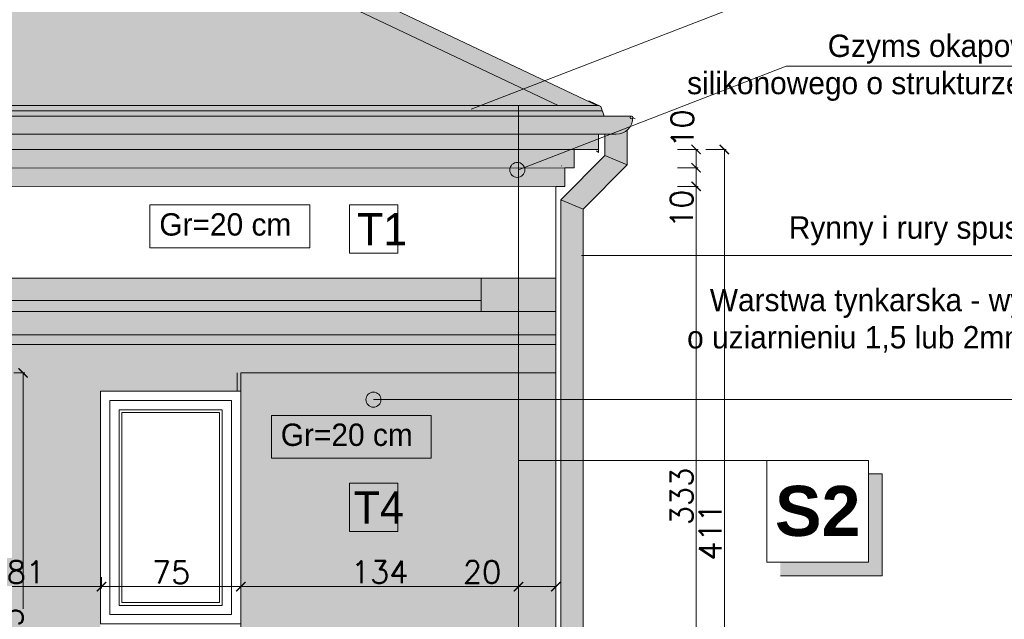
# Model space of a CAD drawing. Header units: millimetres. Extents: x -740 to 33545, y 5178 to 22494.
# Tile 15 of 250: x 2227 to 2756, y 10190 to 10512. Entities that reach past the tile are written whole.
import ezdxf
from ezdxf.lldxf.tags import DXFTag

# ---------------------------------------------------------------- set-up
doc = ezdxf.new("R2010")
doc.units = ezdxf.units.MM
doc.header["$MEASUREMENT"] = 0
doc.layers.get('Defpoints').update_dxf_attribs({"color": 252})
for name, color, linetype, lineweight in [('A_l.widokowa', 252, 'Continuous', 18), ('l.przerywana', 252, 'ICAD_ISO03W100', 5), ('l.widokowa', 252, 'Continuous', 15), ('l.wypeĹ‚nien', 252, 'Continuous', 5), ('linia opisowa', 252, 'Continuous', 9), ('wymiarowanie', 252, 'Continuous', 9)]:
    doc.layers.add(name, color=color, linetype=linetype, lineweight=lineweight)
doc.styles.add('styl2', font='simplex.shx')
tags = doc.linetypes.add('ICAD_ISO03W100', pattern=[30, 12, -18]).pattern_tags.tags
tags[6:7] = [DXFTag(74, 4), DXFTag(75, 0), DXFTag(340, '0'), DXFTag(46, 1.0), DXFTag(50, 0.0), DXFTag(44, 0.0), DXFTag(45, 0.0)]
tags[4:5] = [DXFTag(74, 4), DXFTag(75, 0), DXFTag(340, '0'), DXFTag(46, 1.0), DXFTag(50, 0.0), DXFTag(44, 0.0), DXFTag(45, 0.0)]
doc.dimstyles.new('Skala 1-50', dxfattribs={"dimtxt": 12, "dimasz": 5, "dimexe": 1, "dimexo": 1, "dimgap": 1.5, "dimtad": 1, "dimdec": 1, "dimrnd": 0.5, "dimtxsty": 'styl2', "dimblk": 'ARCHTICK', "dimcen": 5, "dimadec": 0, "dimazin": 0, "dimtfac": 1, "dimtdec": 1, "dimtmove": 1, "dimatfit": 3, "dimldrblk": 'ARCHTICK', "dimfxl": 0, "dimlwd": -1, "dimlwe": -1, "dimarcsym": 0})

# ---------------------------------------------------------------- blocks, each defined once
blk = doc.blocks.new('_ArchTick')
at = {"color": 0, "linetype": 'ByBlock', "const_width": 0.15}
blk.add_lwpolyline([(-0.5, -0.5), (0.5, 0.5)], dxfattribs=at)
blk = doc.blocks.new('*D2358')
at = {"layer": 'Defpoints', "color": 0}
for p in [(2551.91, 10422.6), (2590.42, 10422.6), (2580.42, 10089.6)]:
    blk.add_point(p, dxfattribs=at)
at = {"layer": 'wymiarowanie', "color": 0}
for p, q in [((2580.42, 10422.6), (2591.42, 10422.6)), ((2590.42, 10089.6), (2590.42, 10422.6)), ((2581.42, 10089.6), (2591.42, 10089.6))]:
    blk.add_line(p, q, dxfattribs=at)
at = {"layer": 'wymiarowanie', "color": 0, "xscale": 5, "yscale": 5, "zscale": 5}
for p, rotation in [((2590.42, 10422.6), 90), ((2590.42, 10089.6), 270)]:
    blk.add_blockref('_ArchTick', p, dxfattribs=dict(at, rotation=rotation))
at = {"layer": 'wymiarowanie', "color": 0, "insert": (2582.62, 10256.1), "char_height": 12, "attachment_point": 5, "rotation": 90, "style": 'styl2'}
blk.add_mtext('333', dxfattribs=at)
blk = doc.blocks.new('*D2359')
at = {"layer": 'Defpoints', "color": 0}
for p in [(2556.91, 10432.6), (2590.42, 10432.6), (2551.91, 10422.6)]:
    blk.add_point(p, dxfattribs=at)
at = {"layer": 'wymiarowanie', "color": 0}
for p, q in [((2580.42, 10432.6), (2591.42, 10432.6)), ((2590.42, 10422.6), (2590.42, 10432.6)), ((2580.42, 10422.6), (2591.42, 10422.6))]:
    blk.add_line(p, q, dxfattribs=at)
at = {"layer": 'wymiarowanie', "color": 0, "xscale": 5, "yscale": 5, "zscale": 5}
for p, rotation in [((2590.42, 10432.6), 90), ((2590.42, 10422.6), 270)]:
    blk.add_blockref('_ArchTick', p, dxfattribs=dict(at, rotation=rotation))
at = {"layer": 'wymiarowanie', "color": 0, "insert": (2582.62, 10410.58), "char_height": 12, "attachment_point": 5, "rotation": 90, "style": 'styl2'}
blk.add_mtext('10', dxfattribs=at)
blk = doc.blocks.new('*D2360')
at = {"layer": 'Defpoints', "color": 0}
for p in [(2556.91, 10442.45), (2590.42, 10442.45), (2556.91, 10432.6)]:
    blk.add_point(p, dxfattribs=at)
at = {"layer": 'wymiarowanie', "color": 0}
for p, q in [((2580.42, 10442.45), (2591.42, 10442.45)), ((2590.42, 10432.6), (2590.42, 10442.45)), ((2580.42, 10432.6), (2591.42, 10432.6))]:
    blk.add_line(p, q, dxfattribs=at)
at = {"layer": 'wymiarowanie', "color": 0, "xscale": 5, "yscale": 5, "zscale": 5}
for p, rotation in [((2590.42, 10442.45), 90), ((2590.42, 10432.6), 270)]:
    blk.add_blockref('_ArchTick', p, dxfattribs=dict(at, rotation=rotation))
at = {"layer": 'wymiarowanie', "color": 0, "insert": (2583, 10453.67), "char_height": 12, "attachment_point": 5, "rotation": 90, "style": 'styl2'}
blk.add_mtext('10', dxfattribs=at)
blk = doc.blocks.new('*D2361')
at = {"layer": 'Defpoints', "color": 0}
for p in [(2580.42, 10442.45), (2580.42, 10031.6), (2605.61, 10031.6)]:
    blk.add_point(p, dxfattribs=at)
at = {"layer": 'wymiarowanie', "color": 0}
for p, q in [((2595.61, 10442.45), (2606.61, 10442.45)), ((2605.61, 10442.45), (2605.61, 10031.6)), ((2595.61, 10031.6), (2606.61, 10031.6))]:
    blk.add_line(p, q, dxfattribs=at)
at = {"layer": 'wymiarowanie', "color": 0, "xscale": 5, "yscale": 5, "zscale": 5}
for p, rotation in [((2605.61, 10442.45), 90), ((2605.61, 10031.6), 270)]:
    blk.add_blockref('_ArchTick', p, dxfattribs=dict(at, rotation=rotation))
at = {"layer": 'wymiarowanie', "color": 0, "insert": (2597.96, 10237.02), "char_height": 12, "attachment_point": 5, "rotation": 90, "style": 'styl2'}
blk.add_mtext('411', dxfattribs=at)
blk = doc.blocks.new('*D2370')
at = {"layer": 'Defpoints', "color": 0}
for p in [(2270.92, 10231.61), (2189.81, 10229.3), (2270.92, 10207.65)]:
    blk.add_point(p, dxfattribs=at)
at = {"layer": 'wymiarowanie', "color": 0}
for p, q in [((2189.81, 10212.65), (2189.81, 10206.65)), ((2270.92, 10212.65), (2270.92, 10206.65)), ((2189.81, 10207.65), (2270.92, 10207.65))]:
    blk.add_line(p, q, dxfattribs=at)
at = {"layer": 'wymiarowanie', "color": 0, "xscale": 5, "yscale": 5, "zscale": 5, "rotation": 180}
blk.add_blockref('_ArchTick', (2189.81, 10207.65), dxfattribs=at)
at = {"layer": 'wymiarowanie', "color": 0, "xscale": 5, "yscale": 5, "zscale": 5}
blk.add_blockref('_ArchTick', (2270.92, 10207.65), dxfattribs=at)
at = {"layer": 'wymiarowanie', "color": 0, "insert": (2230.36, 10215.45), "char_height": 12, "attachment_point": 5, "style": 'styl2'}
blk.add_mtext('81', dxfattribs=at)
blk = doc.blocks.new('*D2371')
at = {"layer": 'Defpoints', "color": 0}
for p in [(2270.92, 10231.61), (2345.85, 10233.7), (2345.85, 10207.65)]:
    blk.add_point(p, dxfattribs=at)
at = {"layer": 'wymiarowanie', "color": 0}
for p, q in [((2270.92, 10212.65), (2270.92, 10206.65)), ((2345.85, 10212.65), (2345.85, 10206.65)), ((2270.92, 10207.65), (2345.85, 10207.65))]:
    blk.add_line(p, q, dxfattribs=at)
at = {"layer": 'wymiarowanie', "color": 0, "xscale": 5, "yscale": 5, "zscale": 5, "rotation": 180}
blk.add_blockref('_ArchTick', (2270.92, 10207.65), dxfattribs=at)
at = {"layer": 'wymiarowanie', "color": 0, "xscale": 5, "yscale": 5, "zscale": 5}
blk.add_blockref('_ArchTick', (2345.85, 10207.65), dxfattribs=at)
at = {"layer": 'wymiarowanie', "color": 0, "insert": (2308.38, 10215.3), "char_height": 12, "attachment_point": 5, "style": 'styl2'}
blk.add_mtext('75', dxfattribs=at)
blk = doc.blocks.new('*D2372')
at = {"layer": 'Defpoints', "color": 0}
for p in [(2345.85, 10233.7), (2494.95, 10228.76), (2494.95, 10207.65)]:
    blk.add_point(p, dxfattribs=at)
at = {"layer": 'wymiarowanie', "color": 0}
for p, q in [((2345.85, 10212.65), (2345.85, 10206.65)), ((2494.95, 10212.65), (2494.95, 10206.65)), ((2345.85, 10207.65), (2494.95, 10207.65))]:
    blk.add_line(p, q, dxfattribs=at)
at = {"layer": 'wymiarowanie', "color": 0, "xscale": 5, "yscale": 5, "zscale": 5, "rotation": 180}
blk.add_blockref('_ArchTick', (2345.85, 10207.65), dxfattribs=at)
at = {"layer": 'wymiarowanie', "color": 0, "xscale": 5, "yscale": 5, "zscale": 5}
blk.add_blockref('_ArchTick', (2494.95, 10207.65), dxfattribs=at)
at = {"layer": 'wymiarowanie', "color": 0, "insert": (2420.4, 10215.45), "char_height": 12, "attachment_point": 5, "style": 'styl2'}
blk.add_mtext('134', dxfattribs=at)
blk = doc.blocks.new('*D2373')
at = {"layer": 'Defpoints', "color": 0}
for p in [(2515.01, 10233.56), (2494.95, 10228.76), (2515.01, 10207.65)]:
    blk.add_point(p, dxfattribs=at)
at = {"layer": 'wymiarowanie', "color": 0}
for p, q in [((2494.95, 10212.65), (2494.95, 10206.65)), ((2515.01, 10212.65), (2515.01, 10206.65)), ((2494.95, 10207.65), (2465.19, 10207.65)), ((2494.95, 10207.65), (2515.01, 10207.65))]:
    blk.add_line(p, q, dxfattribs=at)
at = {"layer": 'wymiarowanie', "color": 0, "xscale": 5, "yscale": 5, "zscale": 5, "rotation": 180}
blk.add_blockref('_ArchTick', (2494.95, 10207.65), dxfattribs=at)
at = {"layer": 'wymiarowanie', "color": 0, "xscale": 5, "yscale": 5, "zscale": 5}
blk.add_blockref('_ArchTick', (2515.01, 10207.65), dxfattribs=at)
at = {"layer": 'wymiarowanie', "color": 0, "insert": (2475.42, 10215.45), "char_height": 12, "attachment_point": 5, "style": 'styl2'}
blk.add_mtext('20', dxfattribs=at)
blk = doc.blocks.new('*D2375')
at = {"layer": 'Defpoints', "color": 0}
for p in [(2201.53, 10322.43), (2228.82, 10322.43), (2190.31, 10089.6)]:
    blk.add_point(p, dxfattribs=at)
at = {"layer": 'wymiarowanie', "color": 0}
for p, q in [((2223.82, 10322.43), (2229.82, 10322.43)), ((2228.82, 10322.43), (2228.82, 10195.73)), ((2228.82, 10089.6), (2228.82, 10166.11)), ((2223.82, 10089.6), (2229.82, 10089.6))]:
    blk.add_line(p, q, dxfattribs=at)
at = {"layer": 'wymiarowanie', "color": 0, "xscale": 5, "yscale": 5, "zscale": 5}
for p, rotation in [((2228.82, 10322.43), 90), ((2228.82, 10089.6), 270)]:
    blk.add_blockref('_ArchTick', p, dxfattribs=dict(at, rotation=rotation))
at = {"layer": 'wymiarowanie', "color": 0, "insert": (2222.74, 10180.92), "char_height": 12, "attachment_point": 5, "rotation": 90, "style": 'styl2'}
blk.add_mtext('233', dxfattribs=at)

msp = doc.modelspace()

# ---------------------------------------------------------------- hatches: boundary and pattern name
at = {"layer": 'l.wypeĹ‚nien'}
for points in [[(2006.71, 10460.36), (2006.58, 10458.72, -0.368006), (1998.33, 10450.47), (1988.85, 10450.47), (1988.85, 10442.83), (1975.85, 10442.45), (1975.85, 10432.45), (1970.85, 10432.45), (1970.85, 10422.45), (2519.95, 10422.6), (2519.95, 10432.6), (2524.95, 10432.6), (2524.95, 10442.45), (2537.95, 10442.45), (2537.95, 10450.62), (2547.44, 10450.62, 0.439902), (2556.19, 10460.18), (2541.04, 10460.36), (2539.21, 10465.56), (2538.3, 10465.99), (2537.32, 10465.99), (2400.53, 10530.82), (2112.41, 10703.55), (1563.05, 10703.55), (1856.94, 10528.1), (1990.3, 10464.85), (1991.93, 10460.21)], [(1965.85, 10373.31), (2514.98, 10373.31), (2514.98, 10322.43), (1965.85, 10322.43)]]:
    msp.add_hatch(color=256, dxfattribs=at).paths.add_polyline_path(points)
h = msp.add_hatch(dxfattribs=at)
h.set_pattern_fill('SPANTILE', color=256, scale=17, style=0)
h.set_pattern_definition([(274.9697, (-381.4537, 34.7534), (-16.99985222, 204.000017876), [15.699024, -376.776457]), (180, (-380.094, 19.113), (-17, -17), [1.36, -15.64]), (0, (-397.094, 17.753), (17, 17), [4.76, -12.24]), (90, (-392.334, 17.753), (-17, 17), [1.7, -15.3]), (270, (-381.454, 19.453), (17, -17), [1.7, -15.3]), (0, (-381.454, 17.753), (17, 17), [1.36, -15.64]), (0, (-397.094, 19.113), (17, 17), [3.4, -13.6]), (85.0303, (-393.6937, 19.1134), (16.99985222, 204.000017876), [15.699024, -376.776457]), (52.6961, (-393.6937, 19.9634), (-220.999760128, -289.00018261), [4.488136, -444.32475]), (18.4349, (-390.9737, 23.5334), (34.0000074, 16.9999729), [4.300694, -49.458015]), (341.5651, (-386.8937, 24.8934), (-34.0000074, 16.9999729), [4.300694, -49.458015]), (307.3039, (-382.8137, 23.5334), (220.999760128, -289.00018261), [4.488136, -444.32475]), (20.2249, (-390.1237, 22.3434), (-186.999953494, -68.000141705), [3.442245, -340.781524]), (339.7751, (-386.8937, 23.5334), (186.999953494, -68.000141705), [3.442245, -340.781524]), (307.4054, (-383.6637, 22.3434), (170.000169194, -220.999871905), [3.638153, -360.177725]), (52.5946, (-392.3337, 19.4534), (-170.000169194, -220.999871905), [3.638153, -360.177725])])
h.paths.add_polyline_path([(1851.05, 10530.89), (1856.94, 10528.1), (2388.88, 10528.1), (2109.92, 10694.55), (1578.06, 10694.55)])
h.paths.add_polyline_path([(1990.3, 10464.85), (1990.11, 10465.41), (1988.86, 10465.99), (2516.32, 10465.99), (2402.51, 10519.97), (2388.88, 10528.1), (1856.94, 10528.1)])
h = msp.add_hatch(color=256, dxfattribs=at)
h.paths.add_polyline_path([(2517.67, 10088.59), (2519.14, 10087.74), (2519.14, 10082.74), (2517.56, 10082.74), (2517.56, 10051.3), (2525.05, 10051.3), (2525.06, 10134.3), (2529.67, 10134.3), (2529.67, 10308.08), (2517.67, 10308.08)])
h.paths.add_polyline_path([(2529.67, 10308.08), (2529.67, 10410.43), (2517.67, 10415.4), (2517.67, 10308.08)])
h.paths.add_polyline_path([(2517.67, 10415.4), (2529.67, 10410.43), (2553.44, 10434.19), (2541.44, 10439.16)])
h.paths.add_polyline_path([(2541.44, 10449.44), (2544.5, 10450.62), (2547.44, 10450.62, 0.184483), (2553.44, 10452.91), (2553.44, 10434.19), (2541.44, 10439.16)])
h = msp.add_hatch(color=256, dxfattribs=at)
h.paths.add_polyline_path([(1992.59, 10422.45), (2002.59, 10432.45), (2490.46, 10432.59, 0.547259), (2494.95, 10427.48), (2494.95, 10422.59)])
h.paths.add_polyline_path([(2002.59, 10432.45), (2004.33, 10434.19), (2004.33, 10442.45), (2494.95, 10442.45), (2494.95, 10435.47, 0.377261), (2490.46, 10432.59)])
h.paths.add_polyline_path([(2494.95, 10442.45), (2523.38, 10442.45), (2498.19, 10432.69, 0.285463), (2494.95, 10435.47)])
h.paths.add_polyline_path([(2523.38, 10442.45), (2524.95, 10442.45), (2524.95, 10432.6), (2519.95, 10432.6), (2498.22, 10432.59, 0.006447), (2498.19, 10432.69)])
h.paths.add_polyline_path([(2494.95, 10422.59), (2494.95, 10427.48, 0.370312), (2498.38, 10431.47, 0.070255), (2498.22, 10432.59), (2519.95, 10432.6), (2519.95, 10422.6), (2514.95, 10422.6)])
h.paths.add_polyline_path([(1992.33, 10439.16), (1992.33, 10442.45), (1988.85, 10442.45), (1975.85, 10442.45), (1975.85, 10432.45), (1985.62, 10432.45)])
h.paths.add_polyline_path([(1975.62, 10422.45), (1985.62, 10432.45), (1975.85, 10432.45), (1970.85, 10432.45), (1970.85, 10422.45)])
h = msp.add_hatch(color=256, dxfattribs=at)
h.paths.add_polyline_path([(1980.57, 10325.6), (2065.6, 10325.6), (2065.6, 10320.1), (2064.35, 10320.1), (2064.35, 10312.1), (2066.35, 10312.1), (2068.35, 10312.1), (2068.35, 10320.1), (2067.1, 10320.1), (2067.1, 10325.6), (2154.85, 10325.6), (2154.85, 10325.1), (2156.1, 10325.1), (2156.1, 10318.6), (2154.85, 10318.6), (2154.85, 10312.6), (2114.58, 10312.6), (2114.58, 10187.6), (2190.31, 10187.6), (2190.31, 10312.6), (2158.85, 10312.6), (2158.85, 10318.6), (2157.6, 10318.6), (2157.6, 10325.1), (2158.85, 10325.1), (2158.85, 10325.6), (2166.85, 10325.6), (2166.85, 10327.1), (2156.85, 10327.1), (2068.35, 10327.1), (2066.35, 10327.1), (2064.35, 10327.1), (2051.24, 10327.1), (2051.24, 10337.74), (2494.95, 10337.74), (2494.95, 10322.43), (2345.85, 10322.43), (2345.85, 10312.6), (2343.85, 10312.6), (2270.42, 10312.6), (2270.42, 10187.6), (2270.42, 10182.6), (2343.85, 10182.6), (2343.85, 10156.81), (2250.01, 10156.81), (2250.01, 10164.6), (2255.01, 10164.6), (2255.01, 10179.6), (2245.01, 10179.6), (2245, 10096.6), (2235.04, 10096.6), (2235.04, 10089.6), (1980.57, 10089.6)])
h.paths.add_polyline_path([(2250, 10096.6), (2250.01, 10141.81), (2343.85, 10141.81), (2343.85, 10096.6)])
h.paths.add_polyline_path([(2255.01, 10146.81), (2255.01, 10151.81), (2343.85, 10151.81), (2343.85, 10146.81)])
h = msp.add_hatch(color=256, dxfattribs=at)
h.paths.add_polyline_path([(2345.85, 10322.43), (2494.95, 10322.43), (2494.95, 10156.81), (2365, 10156.81), (2365, 10179.6), (2360, 10179.6), (2355, 10179.6), (2355, 10164.6), (2360, 10164.6), (2360, 10156.81), (2345.85, 10156.81)])
h.paths.add_polyline_path([(2410.06, 10096.6), (2410.06, 10092.9), (2494.95, 10092.9), (2494.95, 10141.81), (2365, 10141.81), (2365, 10096.6)])
h.paths.add_polyline_path([(2494.95, 10156.81), (2500.04, 10156.81), (2505.04, 10156.81), (2505.04, 10092.9), (2514.97, 10092.9), (2515.04, 10092.9), (2514.98, 10322.43), (2494.95, 10322.43)])
h.paths.add_polyline_path([(2365, 10146.81), (2494.95, 10146.81), (2494.95, 10151.81), (2365, 10151.81)])
h.paths.add_polyline_path([(2360, 10096.6), (2360, 10141.81), (2345.85, 10141.81), (2345.85, 10096.6)])
h.paths.add_polyline_path([(2345.85, 10146.81), (2360, 10146.81), (2360, 10151.81), (2345.85, 10151.81)])
at = {"layer": 'linia opisowa'}
msp.add_hatch(color=256, dxfattribs=at).paths.add_polyline_path([(2690.3, 10268.15), (2683.02, 10268.15), (2683.02, 10220.81), (2635.68, 10220.81), (2635.68, 10213.52), (2690.3, 10213.52)])
at = {"layer": 'wymiarowanie', "ltscale": 0.3}
for points in [[(2490.3, 10431.47, -1), (2498.38, 10431.47, -1)], [(2413.01, 10308.08, -1), (2421.09, 10308.08, -1)]]:
    msp.add_hatch(color=256, dxfattribs=at).paths.add_polyline_path(points)

# ---------------------------------------------------------------- linework, layer by layer
at = {"layer": 'A_l.widokowa'}
msp.add_lwpolyline([(2270.42, 10312.6), (2345.85, 10312.6), (2345.85, 10187.6), (2270.42, 10187.6)], close=True, dxfattribs=at)
at = {"layer": 'l.przerywana', "ltscale": 0.3}
msp.add_line((2494.95, 10465.99), (2494.95, 10036.59), dxfattribs=at)
at = {"layer": 'l.widokowa', "ltscale": 0.3}
msp.add_line((2537.32, 10465.99), (2400.2, 10531.03), dxfattribs=at)
at = {"layer": 'l.widokowa'}
for p, q in [((2556.44, 10459.62), (2557.63, 10458.93)), ((2553.44, 10452.91), (2553.44, 10434.19)), ((2538.44, 10450.62), (2547.44, 10450.62)), ((2541.44, 10450.62), (2541.44, 10439.16)), ((2537.95, 10440.9), (2536.85, 10441.73)), ((2541.44, 10439.16), (2517.67, 10415.4)), ((2541.44, 10439.16), (2553.44, 10434.19)), ((2524.95, 10432.6), (2519.95, 10432.6)), ((2553.44, 10434.19), (2529.67, 10410.43)), ((2514.95, 10422.6), (2515.04, 10092.9)), ((2517.67, 10415.4), (2517.67, 10088.59)), ((2517.67, 10415.4), (2529.67, 10410.43)), ((2529.67, 10410.43), (2529.67, 10134.3)), ((2514.97, 10373.31), (1980.57, 10373.31)), ((2474.97, 10373.31), (2474.97, 10355.47)), ((2474.97, 10361.39), (1980.57, 10361.39)), ((2514.97, 10355.47), (1980.57, 10355.47)), ((2514.98, 10342.97), (1980.57, 10342.97)), ((2514.98, 10337.74), (1980.57, 10337.74)), ((2514.98, 10322.43), (2345.85, 10322.43))]:
    msp.add_line(p, q, dxfattribs=at)
for points in [[(2516.32, 10465.99), (2402.51, 10519.97), (2402.51, 10519.97)], [(2532.68, 10468.6), (2539.21, 10465.56), (2541.04, 10460.36)], [(2538.3, 10465.99), (1988.86, 10465.99), (1988.86, 10465.99)], [(2540.05, 10463.18), (1990.69, 10463.18), (1990.69, 10463.18)], [(2555.56, 10460.36), (2006.71, 10460.36), (2006.71, 10460.36)], [(2538.61, 10450.62), (2004.33, 10450.62)], [(2537.95, 10450.62), (2537.95, 10440.77)], [(2537.95, 10442.45), (2004.33, 10442.45)], [(2524.95, 10442.45), (2524.95, 10432.6)], [(2519.95, 10432.6), (2002.59, 10432.45)], [(2517.95, 10433.69), (2518.12, 10433.69), (2518.12, 10433.69)], [(2519.95, 10432.6), (2519.95, 10422.6)], [(2514.95, 10422.6), (1992.59, 10422.45)], [(2519.95, 10422.6), (2514.95, 10422.6), (2514.95, 10422.6)]]:
    msp.add_lwpolyline(points, dxfattribs=at)
msp.add_circle((2555.69, 10459.62), 0.75, dxfattribs=at)
msp.add_arc((2547.44, 10459.62), 9, 270, 0, dxfattribs=at)
at = {"layer": 'l.wypeĹ‚nien'}
for p, q in [((2343.85, 10322.43), (2343.85, 10312.6)), ((2345.85, 10322.43), (2345.85, 10156.81))]:
    msp.add_line(p, q, dxfattribs=at)
for points in [[(2275.42, 10307.6), (2340.85, 10307.6), (2340.85, 10192.6), (2275.42, 10192.6)], [(2280.42, 10302.6), (2335.85, 10302.6), (2335.85, 10197.6), (2280.42, 10197.6)], [(2281.92, 10301.1), (2334.35, 10301.1), (2334.35, 10199.1), (2281.92, 10199.1)]]:
    msp.add_lwpolyline(points, close=True, dxfattribs=at)
at = {"layer": 'linia opisowa'}
for points in [[(2494.95, 10275.43), (2675.76, 10275.43)], [(2628.4, 10220.81), (2683.02, 10220.81), (2683.02, 10275.43), (2628.4, 10275.43), (2628.4, 10220.81)], [(2635.68, 10213.52), (2690.3, 10213.52), (2690.3, 10268.15), (2683.02, 10268.15)]]:
    msp.add_lwpolyline(points, dxfattribs=at)
at = {"layer": 'wymiarowanie'}
for p, q in [((2469.55, 10464.04), (2693.42, 10550.72)), ((2495.05, 10431.48), (2638.86, 10487.16)), ((2638.86, 10487.16), (3211.34, 10487.16)), ((2528.75, 10385.47), (3211.34, 10385.47)), ((2417.05, 10308.08), (3211.34, 10308.08))]:
    msp.add_line(p, q, dxfattribs=at)
for points in [[(2297.02, 10412.63), (2382.87, 10412.63), (2382.87, 10389.63), (2297.02, 10389.63)], [(2362.25, 10299.65), (2448.1, 10299.65), (2448.1, 10276.65), (2362.25, 10276.65)]]:
    msp.add_lwpolyline(points, close=True, dxfattribs=at)
for points in [[(2404.17, 10412.63), (2430.09, 10412.63), (2430.09, 10386.71), (2404.17, 10386.71), (2404.17, 10412.63)], [(2404.17, 10263.15), (2430.09, 10263.15), (2430.09, 10237.23), (2404.17, 10237.23), (2404.17, 10263.15)]]:
    msp.add_lwpolyline(points, dxfattribs=at)
at = {"layer": 'wymiarowanie', "ltscale": 0.3}
for centre in [(2494.34, 10431.47), (2417.05, 10308.08)]:
    msp.add_circle(centre, 4.04, dxfattribs=at)

# ---------------------------------------------------------------- texts
at = {"layer": 'linia opisowa', "insert": (2655.71, 10248.12), "char_height": 26.8852, "width": 1534.0261, "attachment_point": 5, "rotation": 359.8931}
msp.add_mtext('{\\fArial|b1|i0|c238|p34;S2}', dxfattribs=at)
at = {"layer": 'wymiarowanie', "attachment_point": 1}
for s, insert, char_height, width in [('\\pi75.04874;{\\fCentury Gothic|b0|i0|c238|p34;Gzyms okapowy: warstwa tynkarska - wyprawa dekoracyjna z tynku }\\pi74.52074;{\\fCentury Gothic|b0|i0|c238|p34;silikonowego o strukturze baranka o uziarnieniu 1,5 lub 2mm; kolor wg }\\pi75.55274;{\\fCentury Gothic|b0|i0|c238|p34;NCS:S4000-N}\\P\\pi304.86074;{\\fCentury Gothic|b0|i0|c238|p34;grubość styropianu 20 cm+5 cm + 5 cm}\\P\\pi621.52874;{\\fCentury Gothic|b0|i0|c238|p34; }', (-677.36, 10504.14), 12, 621.5287), ('\\pi75.04874;{\\fCentury Gothic|b0|i0|c238|p34;Gzyms okapowy: warstwa tynkarska - wyprawa dekoracyjna z tynku }\\pi74.52074;{\\fCentury Gothic|b0|i0|c238|p34;silikonowego o strukturze baranka o uziarnieniu 1,5 lub 2mm; kolor wg }\\pi75.55274;{\\fCentury Gothic|b0|i0|c238|p34;NCS:S4000-N}\\P\\pi304.86074;{\\fCentury Gothic|b0|i0|c238|p34;grubość styropianu 20 cm+5 cm + 5 cm}\\P\\pi621.52874;{\\fCentury Gothic|b0|i0|c238|p34; }', (2585.56, 10504.14), 12, 621.5287), ('{\\fCentury Gothic|b0|i0|c238|p34;Gr=20 cm}\\P\\pi621.52874;{\\fCentury Gothic|b0|i0|c238|p34;\\H1.00000x; }', (2302.04, 10408.2), 12, 621.5287), ('{\\fCentury Gothic|b0|i0|c238|p34;T1}', (2408.23, 10408.26), 17.28, 25.92), ('\\pi54.64874;{\\fCentury Gothic|b0|i0|c238|p34;Rynny i rury spustowe z blachy stalowej powlekanej w kolorze RAL 7016}', (2585.56, 10406.52), 12, 621.5287), ('\\pi11.65274;{\\fCentury Gothic|b0|i0|c238|p34;Warstwa tynkarska - wyprawa dekoracyjna z tynku silikonowego o strukturze }\\pi12.21674;{\\fCentury Gothic|b0|i0|c238|p34;baranka o uziarnieniu 1,5 lub 2mm; kolor wg NCS:S1002-G50Y}\\P\\pi419.66474;{\\fCentury Gothic|b0|i0|c238|p34;grubość styropianu 20cm}\\P\\pi621.52874;{\\fCentury Gothic|b0|i0|c238|p34; }', (-684.4, 10367.6), 12, 621.5287), ('\\pi11.65274;{\\fCentury Gothic|b0|i0|c238|p34;Warstwa tynkarska - wyprawa dekoracyjna z tynku silikonowego o strukturze }\\pi12.21674;{\\fCentury Gothic|b0|i0|c238|p34;baranka o uziarnieniu 1,5 lub 2mm; kolor wg NCS: S 0580 Y10R}\\P\\pi419.66474;{\\fCentury Gothic|b0|i0|c238|p34;grubość styropianu 20cm}\\P\\pi621.52874;{\\fCentury Gothic|b0|i0|c238|p34; }', (2585.56, 10367.6), 12, 621.5287), ('{\\fCentury Gothic|b0|i0|c238|p34;Gr=20 cm}\\P\\pi621.52874;{\\fCentury Gothic|b0|i0|c238|p34;\\H1.00000x; }', (2367.27, 10295.22), 12, 621.5287), ('{\\fCentury Gothic|b0|i0|c238|p34;T4}', (2406.4, 10258.78), 17.28, 25.92)]:
    msp.add_mtext(s, dxfattribs=dict(at, insert=insert, char_height=char_height, width=width))

# ---------------------------------------------------------------- dimensions: what is measured, and where the dimension line sits
at = {"layer": 'wymiarowanie'}
for base, p1, p2, picture, middle in [((2590.4193, 10442.4465), (2556.9081, 10432.5993), (2556.9081, 10442.4465), '*D2360', (2590.8015, 10453.6662)), ((2590.42, 10432.6), (2551.91, 10422.6), (2556.91, 10432.6), '*D2359', (2590.42, 10410.58))]:
    dim = msp.add_linear_dim(base=base, p1=p1, p2=p2, angle=90, dimstyle='Skala 1-50', override={"dimtmove": 1, "dimfxl": 10}, dxfattribs=at)
    dim.commit()
    dim.dimension.update_dxf_attribs({"geometry": picture, "text_midpoint": middle, "dimtype": 160})
for base, p1, p2, override, picture, middle in [((2605.611, 10031.597), (2580.4193, 10442.4465), (2580.4193, 10031.597), {"dimtmove": 0, "dimfxl": 10}, '*D2361', (2597.961, 10237.0217)), ((2590.42, 10422.6), (2580.42, 10089.6), (2551.91, 10422.6), {"dimtmove": 1, "dimfxl": 10}, '*D2358', (2582.62, 10256.1))]:
    dim = msp.add_linear_dim(base=base, p1=p1, p2=p2, angle=90, dimstyle='Skala 1-50', override=override, dxfattribs=at)
    dim.commit()
    dim.dimension.update_dxf_attribs({"geometry": picture, "text_midpoint": middle})
dim = msp.add_linear_dim(base=(2228.82, 10322.43), p1=(2190.31, 10089.6), p2=(2201.53, 10322.43), angle=90, dimstyle='Skala 1-50', dxfattribs=at)
dim.commit()
dim.dimension.update_dxf_attribs({"geometry": '*D2375', "text_midpoint": (2230.54, 10180.92), "dimtype": 160})
for base, p1, p2, picture, middle in [((2270.92, 10207.65), (2189.81, 10229.3), (2270.92, 10231.61), '*D2370', (2230.36, 10215.45)), ((2345.85, 10207.65), (2270.92, 10231.61), (2345.85, 10233.7), '*D2371', (2308.38, 10215.3))]:
    dim = msp.add_linear_dim(base=base, p1=p1, p2=p2, dimstyle='Skala 1-50', dxfattribs=at)
    dim.commit()
    dim.dimension.update_dxf_attribs({"geometry": picture, "text_midpoint": middle})
dim = msp.add_linear_dim(base=(2494.95, 10207.65), p1=(2345.85, 10233.7), p2=(2494.95, 10228.76), text='134', dimstyle='Skala 1-50', dxfattribs=at)
dim.commit()
dim.dimension.update_dxf_attribs({"geometry": '*D2372', "text_midpoint": (2420.4, 10215.45)})
dim = msp.add_linear_dim(base=(2515.01, 10207.65), p1=(2494.95, 10228.76), p2=(2515.01, 10233.56), dimstyle='Skala 1-50', dxfattribs=at)
dim.commit()
dim.dimension.update_dxf_attribs({"geometry": '*D2373', "text_midpoint": (2475.42, 10207.65), "dimtype": 160})

doc.saveas('drawing.dxf')
